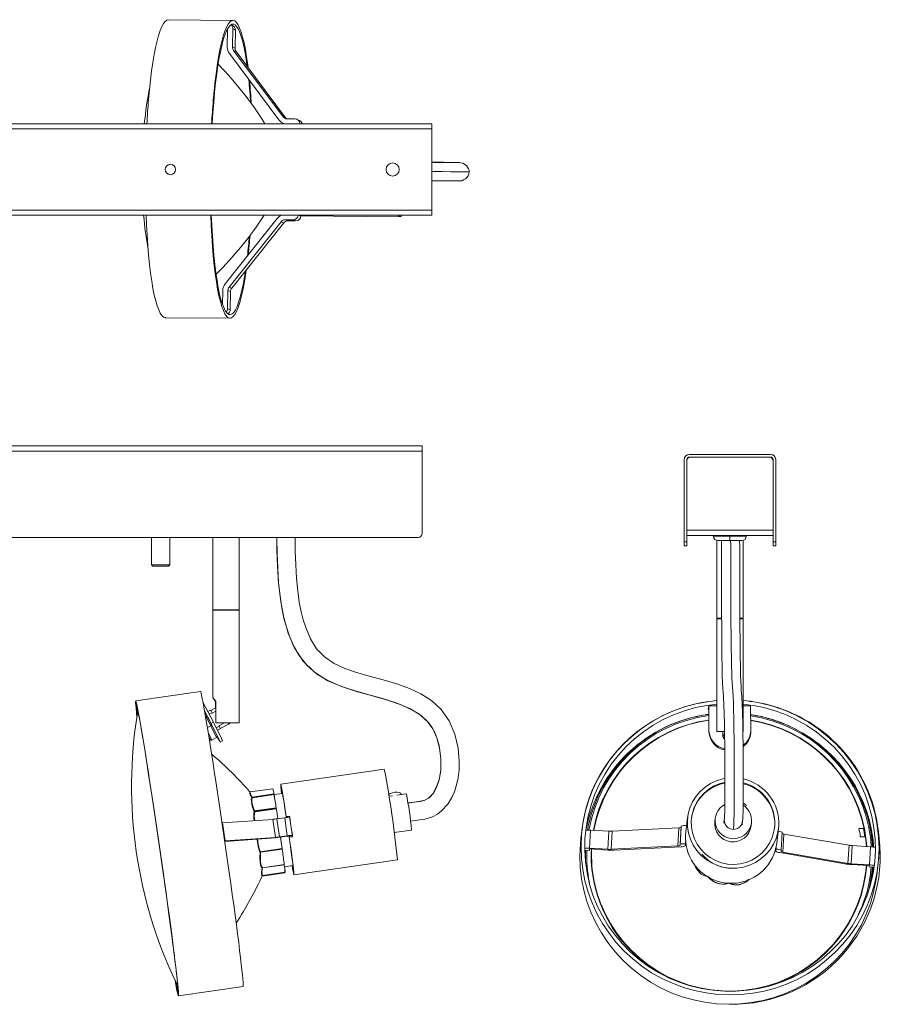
# Model space of a CAD drawing. Header units: millimetres. Extents: x -224 to 465, y -819 to -443.
# Tile 3 of 3: x 136 to 465, y -819 to -443. Entities that reach past the tile are written whole.
import ezdxf

# ---------------------------------------------------------------- set-up
doc = ezdxf.new("R2010")
doc.units = ezdxf.units.MM

msp = doc.modelspace()

# ---------------------------------------------------------------- linework, layer by layer
at = {"color": 7, "linetype": 'Continuous', "lineweight": 15}
for p, q in [((217.57, -442.94), (192.83, -442.69)), ((215.26, -446.62), (215.51, -446.62)), ((215.39, -453.19), (215.52, -446.21)), ((215.51, -446.2), (215.48, -446.2)), ((217.3, -444.8), (216.8, -444.58)), ((217.49, -446.22), (217.37, -453.21)), ((218.49, -446.65), (217.49, -446.22)), ((218.36, -453.64), (218.49, -446.65)), ((235.12, -481.05), (216.17, -455.65)), ((217.37, -453.21), (218.36, -453.64)), ((217.76, -454.44), (236.71, -479.84)), ((218.76, -454.87), (217.76, -454.44)), ((237.71, -480.27), (218.76, -454.87)), ((236.71, -479.84), (237.71, -480.27)), ((238.26, -480.62), (241.25, -480.65)), ((243, -481.24), (242, -480.81)), ((-206.37, -482.5), (293.63, -482.5)), ((293.63, -484.5), (-206.37, -484.5)), ((236.71, -482.3), (237.17, -482.5)), ((293.63, -517.5), (293.63, -482.5)), ((-206.37, -515.5), (293.63, -515.5)), ((293.63, -517.5), (-206.37, -517.5)), ((214.54, -543.77), (234.43, -518.75)), ((240.53, -519.27), (237.54, -519.24)), ((238.54, -519.67), (237.54, -519.24)), ((238.54, -519.67), (241.53, -519.7)), ((241.53, -519.7), (240.53, -519.27)), ((243.2, -517.69), (281.49, -518.07)), ((243.55, -517.72), (243.55, -517.7)), ((235.97, -519.99), (216.08, -545.01)), ((217.08, -545.44), (236.96, -520.42)), ((236.96, -520.42), (235.97, -519.99)), ((216.08, -545.01), (217.08, -545.44)), ((213.56, -551.61), (213.66, -546.21)), ((215.64, -546.23), (215.51, -553.21)), ((216.64, -546.66), (215.64, -546.23)), ((216.51, -553.64), (216.64, -546.66)), ((215.51, -553.21), (216.51, -553.64)), ((191.7, -556.69), (216.44, -556.93)), ((-210.09, -605.74), (289.91, -605.74)), ((289.91, -605.74), (289.91, -639.24)), ((289.91, -607.74), (-210.09, -607.74)), ((392.14, -608.99), (423.14, -608.99)), ((392.14, -609.99), (423.14, -609.99)), ((390.14, -610.99), (390.14, -643.99)), ((391.14, -610.99), (391.14, -643.99)), ((424.14, -643.99), (424.14, -610.99)), ((425.14, -643.99), (425.14, -610.99)), ((391.14, -637.99), (424.14, -637.99)), ((424.14, -639.99), (391.14, -639.99)), ((401.39, -639.99), (401.39, -640.29)), ((407.64, -641.99), (407.64, -640.29)), ((413.89, -640.29), (413.89, -639.99)), ((288.41, -640.74), (-208.59, -640.74)), ((186.41, -640.74), (186.41, -651.24)), ((193.41, -651.24), (193.41, -640.74)), ((209.91, -640.74), (209.91, -668.39)), ((219.91, -668.39), (219.91, -640.74)), ((390.14, -642.49), (391.14, -642.49)), ((390.14, -643.99), (391.14, -643.99)), ((402.64, -641.9), (402.64, -671.64)), ((403.09, -641.99), (412.19, -641.99)), ((412.64, -671.64), (412.64, -641.9)), ((425.14, -642.49), (424.14, -642.49)), ((425.14, -643.99), (424.14, -643.99)), ((186.41, -651.24), (186.91, -651.74)), ((193.41, -651.24), (186.41, -651.24)), ((192.91, -651.74), (193.41, -651.24)), ((192.91, -651.74), (186.91, -651.74)), ((219.91, -668.39), (209.91, -668.39)), ((209.91, -668.62), (209.91, -702.15)), ((209.91, -668.62), (219.91, -668.62)), ((210.03, -668.39), (210.14, -668.48)), ((210.14, -668.48), (210.03, -668.62)), ((219.67, -668.48), (210.14, -668.48)), ((219.67, -668.48), (219.79, -668.39)), ((219.79, -668.62), (219.67, -668.48)), ((219.91, -711.74), (219.91, -668.62)), ((402.64, -671.87), (402.64, -714.99)), ((404.39, -671.64), (402.65, -671.64)), ((402.65, -671.87), (404.42, -671.87)), ((402.76, -671.64), (402.88, -671.73)), ((402.88, -671.73), (402.76, -671.87)), ((404.39, -671.73), (402.88, -671.73)), ((411.46, -671.87), (412.64, -671.87)), ((412.64, -671.64), (411.52, -671.64)), ((412.41, -671.73), (411.52, -671.73)), ((412.41, -671.73), (412.53, -671.64)), ((412.53, -671.87), (412.41, -671.73)), ((412.64, -714.99), (412.64, -671.87)), ((205.11, -699.7), (180.38, -703.29)), ((210.07, -711.48), (206.08, -703.73)), ((210.93, -703.51), (210.93, -706.01)), ((211.04, -703.51), (210.93, -703.51)), ((211.04, -711.74), (211.04, -703.51)), ((209.18, -711.94), (206.69, -707.11)), ((206.94, -707.76), (206.76, -707.5)), ((206.97, -707.81), (209.43, -712.52)), ((209.02, -706.87), (207.97, -707.41)), ((208.48, -708.41), (209.57, -707.84)), ((211.04, -705.96), (209.09, -706.96)), ((209.57, -707.84), (209.65, -707.98)), ((211.04, -707.26), (209.65, -707.98)), ((399.34, -706.44), (399.49, -705.23)), ((399.34, -706.42), (399.34, -706.44)), ((399.51, -706.44), (399.34, -706.44)), ((399.59, -715.19), (399.5, -705.62)), ((399.52, -705.16), (399.52, -704.99)), ((399.61, -714.73), (399.52, -705.16)), ((415.52, -704.99), (415.52, -705.16)), ((415.52, -705.16), (415.6, -714.73)), ((210.07, -711.48), (209.18, -711.94)), ((219.91, -711.74), (211.04, -711.74)), ((214.36, -711.74), (212.16, -712.87)), ((209.03, -712.8), (207.77, -713.45)), ((211.3, -717.35), (209.03, -712.8)), ((209.43, -712.52), (211.5, -716.65)), ((211.14, -713.57), (212.23, -713.01)), ((211.62, -714.53), (212.68, -713.98)), ((212.23, -713.01), (212.16, -712.87)), ((212.65, -713.88), (215.91, -712.19)), ((399.61, -714.73), (399.59, -715.19)), ((405.54, -714.99), (402.64, -714.99)), ((404.93, -714.99), (404.9, -716.12)), ((415.59, -715.47), (415.6, -715.01)), ((208.37, -717.09), (208.83, -718.02)), ((208.43, -717.45), (208.42, -717.42)), ((208.83, -718.02), (208.43, -717.45)), ((208.46, -717.5), (208.87, -718.08)), ((209.52, -718.26), (211.3, -717.35)), ((212.7, -719.05), (213.59, -718.6)), ((404.88, -716.86), (404.87, -716.72)), ((404.88, -716.86), (404.9, -716.26)), ((404.9, -716.26), (404.9, -716.12)), ((405.13, -717.05), (405.13, -717.51)), ((405.13, -717.51), (405.57, -717.78)), ((275.43, -729.44), (235.85, -735.17)), ((232.83, -736.87), (224.14, -738.13)), ((224.15, -738.2), (224.19, -738.17)), ((405.68, -734.75), (405.07, -734.88)), ((224.82, -740.26), (224.77, -740.18)), ((233.21, -738.88), (224.87, -740.08)), ((233.22, -738.94), (224.93, -740.14)), ((224.93, -740.14), (224.98, -740.22)), ((233.23, -739.03), (224.98, -740.22)), ((225, -740.34), (233.25, -739.15)), ((233.22, -738.94), (233.21, -738.88)), ((233.23, -738.94), (233.22, -738.88)), ((233.22, -738.94), (233.23, -739.03)), ((233.24, -739.03), (233.23, -738.94)), ((236.5, -738.68), (233.26, -739.15)), ((278.6, -739.59), (277.22, -739.79)), ((283.86, -738.83), (280.21, -739.35)), ((281.84, -739.12), (281.79, -738.77)), ((225.7, -745.63), (225.65, -745.54)), ((234.09, -744.17), (225.74, -745.37)), ((234.1, -744.24), (225.8, -745.44)), ((225.8, -745.44), (225.86, -745.53)), ((234.11, -744.34), (225.86, -745.53)), ((225.89, -745.71), (234.14, -744.52)), ((234.1, -744.24), (234.09, -744.17)), ((234.11, -744.24), (234.1, -744.17)), ((234.1, -744.24), (234.11, -744.34)), ((234.12, -744.33), (234.11, -744.24)), ((413.62, -743.86), (413.84, -743.25)), ((232.79, -748.6), (213.61, -749.91)), ((233.8, -755.51), (232.79, -748.6)), ((237.34, -747.98), (234.35, -748.42)), ((235.36, -755.33), (234.35, -748.42)), ((238.35, -754.9), (237.34, -747.98)), ((239.21, -747.43), (237.92, -747.62)), ((237.94, -747.53), (237.92, -747.62)), ((237.94, -747.53), (239.22, -747.34)), ((239.22, -747.34), (239.21, -747.43)), ((239.27, -747.8), (239.21, -747.43)), ((240.38, -755.24), (239.22, -747.34)), ((239.3, -747.82), (239.47, -748.97)), ((391.45, -747.87), (390.77, -753.41)), ((401.99, -748.15), (401.83, -749.44)), ((213.61, -749.91), (214.62, -756.83)), ((279.22, -753.64), (285.87, -752.68)), ((351.09, -752.41), (350.65, -755.99)), ((354.36, -752.73), (353.96, -759.65)), ((361.35, -753.15), (354.36, -752.73)), ((360.95, -760.06), (361.35, -753.15)), ((362.58, -753.16), (362.18, -760.07)), ((388.14, -751.85), (362.58, -753.16)), ((387.74, -758.76), (388.14, -751.85)), ((388.54, -758.58), (388.94, -751.67)), ((388.59, -758.15), (388.99, -751.23)), ((388.99, -751.23), (388.94, -751.67)), ((391.05, -751.07), (391.02, -751.06)), ((415.73, -751.15), (415.89, -749.86)), ((425.5, -757.69), (426.19, -752.14)), ((458.69, -752.08), (456.95, -752.11)), ((464.73, -755.83), (464.28, -752.25)), ((232.23, -755.81), (214.43, -757.03)), ((214.62, -756.83), (233.8, -755.51)), ((238.33, -755.02), (235.34, -755.45)), ((235.36, -755.33), (238.35, -754.9)), ((235.9, -756.29), (235.77, -755.39)), ((238.31, -755.14), (238.29, -755.02)), ((240.29, -754.85), (238.31, -755.14)), ((238.31, -755.14), (238.33, -755.02)), ((239.09, -755.43), (239.08, -755.52)), ((240.38, -755.24), (239.09, -755.43)), ((240.14, -753.58), (240.31, -754.73)), ((240.31, -754.73), (240.29, -754.85)), ((240.36, -755.33), (240.29, -754.83)), ((350.71, -755.47), (350.71, -755.54)), ((427.61, -753.53), (427.21, -760.44)), ((428.3, -754.23), (427.9, -761.15)), ((453.16, -758.54), (428.3, -754.23)), ((459.25, -755.32), (457.48, -755.24)), ((236.36, -759.78), (228.02, -760.98)), ((228.07, -761.02), (236.36, -759.82)), ((236.37, -759.86), (228.11, -761.05)), ((228.14, -761.21), (236.39, -760.02)), ((236.36, -759.82), (236.37, -759.86)), ((236.37, -759.81), (236.37, -759.77)), ((236.38, -759.85), (236.37, -759.81)), ((236.48, -760.69), (236.39, -760.02)), ((236.49, -760.68), (236.4, -760.02)), ((353.86, -760.48), (352.09, -760.37)), ((353.93, -759.93), (353.86, -760.48)), ((360.92, -760.35), (353.93, -759.93)), ((353.96, -759.65), (360.95, -760.06)), ((362.18, -760.07), (387.74, -758.76)), ((388.93, -759.06), (363.38, -760.37)), ((388.54, -758.58), (388.59, -758.15)), ((390.58, -758.27), (390.53, -758.7)), ((390.86, -758.28), (390.59, -758.27)), ((390.62, -757.98), (390.82, -757.99)), ((390.9, -758.49), (390.88, -758.68)), ((424.89, -760.7), (424.91, -760.51)), ((425.21, -760.32), (424.97, -760.31)), ((425.05, -760.02), (425.25, -760.04)), ((425.16, -760.76), (425.21, -760.32)), ((425.19, -760.32), (425.16, -760.76)), ((427.21, -760.44), (427.16, -760.87)), ((452.76, -765.45), (453.16, -758.54)), ((454.38, -758.67), (453.98, -765.59)), ((461.37, -759.09), (454.38, -758.67)), ((460.97, -766), (461.37, -759.09)), ((227.97, -761.21), (227.92, -761.18)), ((228.07, -761.02), (228.11, -761.05)), ((228.13, -761.2), (228.14, -761.21)), ((240.87, -769.81), (280.45, -764.08)), ((451.51, -765.61), (426.65, -761.3)), ((427.9, -761.15), (452.76, -765.45)), ((228.74, -767.24), (228.67, -767.27)), ((228.84, -767.13), (228.82, -767.14)), ((237.15, -765.93), (228.84, -767.13)), ((228.9, -767.19), (237.15, -766)), ((237.25, -766.77), (240.5, -766.31)), ((460.93, -766.29), (453.94, -765.87)), ((453.98, -765.59), (460.97, -766)), ((460.87, -766.83), (460.93, -766.29)), ((460.9, -766.29), (460.87, -766.83)), ((462.75, -766.94), (460.87, -766.83)), ((461.89, -769.08), (462.11, -766.9)), ((462.68, -766.92), (462.11, -766.89)), ((462.68, -766.94), (462.6, -767.94)), ((463.8, -769.9), (464.24, -766.32)), ((228.9, -769.91), (228.63, -770.2)), ((228.72, -770.35), (237.41, -769.09)), ((228.73, -770.21), (228.85, -769.99)), ((228.82, -770.05), (228.79, -770.08)), ((228.82, -770.08), (237.46, -768.83)), ((461.82, -769.64), (461.89, -769.08)), ((407.05, -773.02), (406.97, -773.08)), ((196.71, -816.11), (221.45, -812.53)), ((407.72, -819.36), (407.4, -819.36))]:
    msp.add_line(p, q, dxfattribs=at)
at = {"color": 8, "linetype": 'Continuous', "lineweight": 15}
for p, q in [((215.51, -446.2), (215.51, -446.2)), ((243.49, -517.7), (243.55, -517.72)), ((413.89, -640.29), (401.39, -640.29)), ((399.49, -705.23), (399.49, -705.23)), ((399.52, -705.16), (402.64, -705.16)), ((412.64, -705.16), (415.52, -705.16)), ((209.03, -712.8), (207.01, -708.95)), ((209.52, -718.26), (208.09, -715.4)), ((208.29, -717.1), (208.41, -717.29)), ((391.02, -751.06), (391, -751.55)), ((226.93, -757.47), (226.83, -756.18)), ((390.69, -756.83), (390.62, -757.98)), ((425.25, -760.04), (425.31, -758.88)), ((406.78, -773), (406.77, -773.05)), ((406.84, -773.01), (406.84, -773.01)), ((406.85, -773.01), (406.84, -773.01)), ((195.88, -811.34), (196.09, -812.08))]:
    msp.add_line(p, q, dxfattribs=at)
at = {"color": 7, "linetype": 'Continuous', "lineweight": 15, "flags": 128}
for points in [[(192.83, -442.69), (192.24, -442.83), (191.6, -443.32), (190.96, -444.16), (190.33, -445.33), (189.71, -446.85), (189.11, -448.69), (188.53, -450.84), (187.97, -453.3), (187.44, -456.04), (186.93, -459.05), (186.46, -462.31), (186.03, -465.8), (185.63, -469.5), (185.27, -473.38)], [(223.35, -461.02), (223.21, -459.97), (222.78, -456.91), (222.3, -454.11), (221.8, -451.59), (221.26, -449.37), (220.7, -447.46), (220.12, -445.88), (219.51, -444.63), (218.89, -443.72), (218.26, -443.15), (217.63, -442.94), (216.98, -443.08), (216.34, -443.56), (215.7, -444.4), (215.07, -445.58), (214.46, -447.09), (213.85, -448.93), (213.27, -451.09), (212.71, -453.54), (212.18, -456.28), (211.67, -459.29), (211.2, -462.55), (210.77, -466.04), (210.37, -469.74), (210.01, -473.63)], [(223.01, -460.57), (222.76, -458.81), (222.3, -455.97), (221.81, -453.4), (221.29, -451.13), (220.74, -449.17), (220.17, -447.53), (219.58, -446.22), (218.97, -445.25), (218.35, -444.63), (217.72, -444.35), (217.09, -444.43), (216.45, -444.86), (215.82, -445.63), (215.2, -446.75), (214.59, -448.21), (213.99, -449.99), (213.41, -452.09), (212.86, -454.49), (212.33, -457.18), (211.83, -460.13), (211.36, -463.35), (210.93, -466.79), (210.54, -470.44), (210.19, -474.28)], [(210.19, -474.28), (209.88, -478.27), (209.61, -482.41), (209.61, -482.5)], [(303.53, -497.31), (302.65, -497.3), (301.47, -497.28), (299.99, -497.26), (298.19, -497.24), (296.08, -497.22), (293.67, -497.19), (293.63, -497.19)], [(304.32, -497.34), (304.35, -497.34), (304, -497.35), (302.64, -497.35), (300.44, -497.34), (297.57, -497.32), (294.28, -497.29), (293.63, -497.29)], [(307.87, -500.87), (307.86, -500.59), (307.83, -500.3), (307.68, -499.69), (306.92, -498.48), (305.48, -497.62), (303.48, -497.31)], [(293.63, -504.29), (294.24, -504.29), (297.55, -504.32), (300.42, -504.34), (302.64, -504.35), (304.01, -504.35), (304.36, -504.34), (304.33, -504.34)], [(184.33, -517.5), (184.48, -521.05), (184.71, -525.13), (184.98, -529.06), (185.29, -532.8), (185.65, -536.34), (186.05, -539.65), (186.49, -542.71), (186.96, -545.52), (187.47, -548.03), (188, -550.25), (188.56, -552.16), (189.15, -553.75), (189.75, -555), (190.37, -555.91), (191, -556.47), (191.64, -556.68), (191.7, -556.69)], [(209.06, -517.5), (209.23, -521.3), (209.45, -525.38), (209.72, -529.3), (210.04, -533.04), (210.39, -536.58), (210.79, -539.89), (211.23, -542.96), (211.7, -545.76), (212.21, -548.28), (212.74, -550.5), (213.3, -552.41), (213.89, -553.99), (214.49, -555.24), (215.11, -556.15), (215.74, -556.72), (216.38, -556.93), (217.02, -556.79), (217.66, -556.3), (218.3, -555.47), (218.93, -554.29), (219.55, -552.78), (220.15, -550.94), (220.74, -548.78), (221.3, -546.33), (221.83, -543.59), (222.33, -540.58), (222.65, -538.43)], [(209.28, -517.5), (209.44, -521.34), (209.67, -525.35), (209.95, -529.19), (210.27, -532.86), (210.63, -536.31), (211.03, -539.54), (211.47, -542.51), (211.94, -545.22), (212.45, -547.64), (212.98, -549.76), (213.55, -551.56), (214.13, -553.04), (214.73, -554.18), (215.34, -554.97), (215.97, -555.42), (216.6, -555.52), (217.24, -555.27), (217.87, -554.67), (218.5, -553.72), (219.12, -552.43), (219.72, -550.81), (220.31, -548.87), (220.88, -546.62), (221.42, -544.07), (221.93, -541.24), (222.31, -538.85)], [(280.87, -517.5), (280.99, -517.71), (281.34, -518.04), (281.7, -518.02), (282.06, -517.64), (282.14, -517.5)], [(234.36, -640.74), (234.35, -641.16), (234.44, -646.77), (234.66, -652.38), (235.02, -657.95), (235.56, -663.14), (236.27, -667.72), (237.07, -671.58), (238, -675.06), (239.17, -678.52), (240.62, -681.91), (242.93, -685.98), (245.88, -689.72), (249.55, -692.93), (253.61, -695.42), (259.05, -697.78), (264.23, -699.48), (269.08, -700.84), (274.33, -702.27), (279.94, -704.02), (285.49, -706.35), (289.2, -708.64), (292.32, -711.55), (293.63, -713.33), (294.76, -715.39), (295.71, -717.78), (296.43, -720.37), (297.12, -725.41), (297.03, -729.8), (296.67, -732.23), (296.17, -734.27), (295.29, -736.62), (294.2, -738.53), (292.68, -740.23), (290.63, -741.41), (289.16, -741.76), (287.03, -742.05), (284.48, -742.38)], [(285.43, -749.25), (285.44, -749.24), (288.11, -748.9), (290.9, -748.5), (293.85, -747.6), (295.74, -746.59), (297.32, -745.4), (299.68, -742.81), (301.24, -740.27), (302.24, -738.02), (303.08, -735.36), (303.65, -732.71), (304.01, -729.69), (304.11, -726.33), (303.69, -721.39), (302.47, -716.08), (300.29, -710.95), (297.23, -706.62), (293.52, -703.2), (289.41, -700.57), (285.07, -698.54), (280.65, -696.93), (274.94, -695.24), (269.59, -693.79), (264.45, -692.29), (260.34, -690.85), (256.27, -688.96), (252.52, -686.45), (249.54, -683.31), (247.19, -679.52), (245.37, -675.27), (244.42, -672.28), (243.65, -669.17), (242.94, -665.52), (242.33, -661.23), (241.87, -656.4), (241.56, -651.22), (241.37, -646.02), (241.3, -640.89), (241.3, -640.74)], [(404.34, -641.99), (404.35, -644.44), (404.36, -650.26), (404.38, -656.55), (404.41, -663.21), (404.44, -669.81), (404.47, -675.03), (404.51, -679.84), (404.55, -684.14), (404.58, -686.98), (404.62, -689.48), (404.66, -691.62), (404.71, -693.41), (404.81, -696.46), (404.91, -698.55), (405.01, -700.09), (405.1, -701.39), (405.18, -702.68), (405.27, -704.06), (405.34, -705.63), (405.41, -707.22), (405.46, -709.06), (405.51, -711.16), (405.56, -713.6), (405.6, -716.47), (405.63, -719.77), (405.65, -723.38), (405.67, -727.19), (405.68, -731.09), (405.69, -735.68), (405.68, -738.22), (405.67, -740.81), (405.65, -743.31), (405.63, -745.54), (405.59, -747.27), (405.55, -748.07), (405.5, -748.46), (405.46, -748.79), (405.41, -749.13), (405.34, -749.62), (405.29, -750.03)], [(412.43, -749.31), (412.46, -749.12), (412.52, -748.61), (412.58, -747.56), (412.62, -745.74), (412.65, -743.43), (412.67, -740.88), (412.68, -738.25), (412.69, -735.69), (412.68, -731.08), (412.67, -727.16), (412.65, -723.34), (412.63, -719.7), (412.59, -716.38), (412.56, -713.47), (412.51, -711), (412.46, -708.86), (412.4, -707), (412.34, -705.39), (412.27, -703.99), (412.2, -702.75), (412.13, -701.61), (412.05, -700.5), (411.97, -699.32), (411.88, -697.88), (411.8, -695.95), (411.71, -693.24), (411.66, -691.47), (411.62, -689.35), (411.58, -686.87), (411.55, -684.05), (411.51, -679.77), (411.47, -674.97), (411.44, -669.77), (411.41, -663.18), (411.38, -656.53), (411.36, -650.24), (411.35, -644.43), (411.34, -641.99)], [(205.11, -699.7), (205.21, -699.85), (205.36, -700.34), (205.56, -701.17), (205.81, -702.34), (206.1, -703.85), (206.44, -705.67), (206.81, -707.81), (207.23, -710.25), (207.69, -712.96), (208.18, -715.95), (208.7, -719.18), (209.25, -722.64), (209.83, -726.3), (210.42, -730.15), (211.04, -734.16), (211.67, -738.31), (212.3, -742.56), (212.95, -746.9), (213.59, -751.3), (214.24, -755.72), (214.88, -760.15), (215.5, -764.55), (216.12, -768.9), (216.72, -773.17), (217.29, -777.34), (217.84, -781.37), (218.37, -785.25), (218.86, -788.95), (219.32, -792.45), (219.74, -795.72), (220.12, -798.75), (220.45, -801.52), (220.75, -804.01), (221, -806.2), (221.2, -808.08), (221.35, -809.64), (221.45, -810.88), (221.5, -811.77), (221.5, -812.32), (221.45, -812.53), (221.45, -812.53)], [(180.83, -709.62), (180.63, -707.73), (180.48, -706.17), (180.37, -704.94), (180.32, -704.04), (180.32, -703.49), (180.37, -703.29), (180.47, -703.43), (180.62, -703.92), (180.82, -704.75), (181.07, -705.93), (181.36, -707.43), (181.7, -709.26), (182.08, -711.39), (182.5, -713.83), (182.95, -716.55), (183.44, -719.53), (183.96, -722.76), (184.51, -726.22), (185.09, -729.88), (185.69, -733.73), (186.3, -737.74), (186.93, -741.89), (187.57, -746.14), (188.21, -750.48), (188.86, -754.88), (189.5, -759.3), (190.14, -763.73), (190.77, -768.13), (191.38, -772.48), (191.98, -776.75), (192.55, -780.92), (193.1, -784.95), (193.63, -788.83), (194.12, -792.53), (194.58, -796.03), (195, -799.31), (195.38, -802.34), (195.72, -805.1), (196.01, -807.59), (196.26, -809.78), (196.46, -811.66), (196.61, -813.23), (196.71, -814.46), (196.76, -815.35), (196.76, -815.9), (196.71, -816.11), (196.61, -815.97), (196.46, -815.48), (196.26, -814.64), (196.02, -813.47), (195.73, -811.97), (195.39, -810.14), (195.38, -810.12)], [(211.04, -703.51), (210.38, -702.67), (210.01, -702.24), (209.91, -702.14), (210.03, -702.3), (210.38, -702.76), (210.93, -703.51)], [(402.64, -703.16), (399, -703.59), (394.61, -704.42), (390.3, -705.59), (386.09, -707.1), (382.02, -708.92), (378.11, -711.06), (374.37, -713.5), (370.85, -716.21), (367.55, -719.2), (364.5, -722.43), (361.71, -725.89), (359.21, -729.55), (357, -733.4), (355.11, -737.41), (353.54, -741.56), (352.31, -745.81), (351.42, -750.15), (350.87, -754.54), (350.68, -758.97), (350.83, -763.4), (351.34, -767.8), (352.19, -772.15), (353.39, -776.42), (354.92, -780.59), (356.77, -784.62), (358.94, -788.5), (361.41, -792.2), (364.16, -795.7), (367.19, -798.97), (370.46, -802), (373.96, -804.77), (377.67, -807.26), (381.56, -809.45), (385.62, -811.33), (389.81, -812.89), (394.11, -814.13), (398.5, -815.02), (402.94, -815.57), (407.41, -815.78), (411.88, -815.63), (416.33, -815.14), (420.72, -814.31), (425.03, -813.14), (429.24, -811.64), (433.31, -809.81), (437.23, -807.67), (440.96, -805.24), (444.48, -802.52), (447.78, -799.54), (450.84, -796.3), (453.62, -792.85), (456.12, -789.18), (458.33, -785.33), (460.22, -781.32), (461.79, -777.18), (463.02, -772.92), (463.91, -768.58), (464.46, -764.19), (464.66, -759.76), (464.5, -755.34), (463.99, -750.93), (463.14, -746.58), (461.95, -742.31), (460.42, -738.15), (458.56, -734.11), (456.39, -730.23), (453.92, -726.53), (451.17, -723.03), (448.14, -719.76), (444.87, -716.73), (441.37, -713.96), (437.66, -711.48), (433.77, -709.28), (433.77, -709.28)], [(195.86, -812.27), (195.93, -812.62), (196.16, -813.65), (196.33, -814.34), (196.46, -814.68), (196.54, -814.68), (196.57, -814.33), (196.54, -813.63), (196.47, -812.59), (196.35, -811.22), (196.17, -809.52), (195.95, -807.5), (195.68, -805.19), (195.37, -802.58), (195.01, -799.71), (194.61, -796.58), (194.18, -793.22), (193.71, -789.65), (193.2, -785.89), (192.67, -781.96), (192.11, -777.89), (191.53, -773.71), (190.93, -769.43), (190.31, -765.1), (189.68, -760.73), (189.05, -756.36), (188.41, -752.01), (187.77, -747.7), (187.14, -743.47), (186.52, -739.35), (185.91, -735.35), (185.31, -731.5), (184.74, -727.84), (184.19, -724.38), (183.67, -721.13), (183.18, -718.14), (182.72, -715.4), (182.3, -712.95), (181.92, -710.79), (181.58, -708.94), (181.29, -707.41), (181.04, -706.22), (180.83, -705.36), (180.68, -704.84), (180.58, -704.67), (180.53, -704.85), (180.52, -705.38), (180.57, -706.24), (180.67, -707.45), (180.82, -708.99), (180.84, -709.17)], [(180.94, -708.58), (180.89, -708.06), (180.79, -706.57), (180.8, -705.82), (180.9, -705.87)], [(402.64, -704.55), (398.78, -705.03), (394.45, -705.88), (390.2, -707.08), (386.06, -708.61), (382.06, -710.46), (378.22, -712.62), (374.57, -715.07), (371.12, -717.81), (367.91, -720.8), (364.95, -724.04), (362.26, -727.51), (359.85, -731.17), (357.75, -735.02), (355.96, -739.01), (354.5, -743.14), (353.38, -747.37), (352.6, -751.67), (352.17, -756.03), (352.09, -760.4), (352.36, -764.77), (352.98, -769.1), (353.94, -773.38), (355.25, -777.56), (356.88, -781.63), (358.84, -785.55), (361.11, -789.32), (363.67, -792.89), (366.51, -796.25), (369.61, -799.38), (372.95, -802.25), (376.51, -804.86), (380.26, -807.17), (384.19, -809.19), (388.27, -810.89), (392.47, -812.26), (396.77, -813.3), (401.13, -813.99), (405.54, -814.35), (409.96, -814.35), (414.36, -814.01), (418.73, -813.32), (423.02, -812.29), (427.22, -810.93), (431.29, -809.24), (435.21, -807.23), (438.96, -804.92), (442.51, -802.33), (445.84, -799.46), (448.93, -796.34), (451.76, -792.98), (454.31, -789.42), (456.57, -785.66), (458.51, -781.74), (460.14, -777.67), (461.43, -773.49), (462.38, -769.22), (462.99, -764.89), (463.25, -760.52), (463.15, -756.14), (462.71, -751.79), (461.91, -747.48), (460.78, -743.25), (459.31, -739.12), (457.51, -735.12), (455.39, -731.27), (452.98, -727.6), (450.28, -724.13), (447.31, -720.89), (444.08, -717.88), (440.63, -715.14), (436.97, -712.68), (433.13, -710.51), (433.13, -710.51)], [(399.5, -705.62), (399.5, -705.53), (399.5, -705.44), (399.5, -705.36), (399.5, -705.3), (399.5, -705.26), (399.49, -705.23), (399.49, -705.22), (399.49, -705.23)], [(211.55, -717.02), (211.81, -717.5), (212.27, -718.35), (212.57, -718.88), (212.7, -719.05), (212.64, -718.88), (212.4, -718.35), (211.99, -717.5), (211.43, -716.38), (210.75, -715.03), (209.99, -713.52), (209.18, -711.94)], [(405.58, -717.33), (405.48, -717.27), (404.88, -716.86)], [(405.56, -716.59), (405.49, -716.55), (404.9, -716.12)], [(405.57, -716.72), (405.5, -716.67), (404.9, -716.26)], [(405.65, -732.96), (404.86, -733.13), (402.47, -733.85), (400.22, -734.9), (398.14, -736.26), (396.27, -737.9), (394.66, -739.79), (393.34, -741.88), (392.34, -744.14), (391.67, -746.52), (391.35, -748.97), (391.38, -751.44), (391.77, -753.88), (392.51, -756.25), (393.58, -758.48), (394.96, -760.54), (396.62, -762.39), (398.53, -763.99), (400.65, -765.3), (402.93, -766.3), (405.34, -766.97), (407.81, -767.3), (410.31, -767.27), (412.78, -766.89), (415.16, -766.16), (417.42, -765.11), (419.5, -763.75), (421.36, -762.11), (422.97, -760.23), (424.29, -758.13), (425.3, -755.87), (425.96, -753.49), (426.29, -751.04), (426.29, -751.04)], [(405.66, -734.47), (403.84, -734.95), (401.63, -735.84), (399.58, -737.06), (397.73, -738.56), (396.14, -740.32), (394.83, -742.29), (393.83, -744.44), (393.16, -746.71), (392.85, -749.06), (392.89, -751.42), (393.28, -753.76), (394.03, -756.01), (395.1, -758.13), (396.49, -760.06), (398.14, -761.77), (400.04, -763.22), (402.13, -764.37), (404.37, -765.21), (406.71, -765.7), (409.1, -765.84), (411.48, -765.63), (413.8, -765.07), (416.01, -764.17), (418.06, -762.96), (419.9, -761.45), (421.5, -759.69), (422.81, -757.72), (423.81, -755.57), (424.47, -753.3), (424.79, -750.95), (424.79, -750.95)], [(223.97, -738.14), (224.01, -738.1), (224.17, -738.29)], [(236.18, -738.73), (236.02, -737.34), (235.9, -736.26), (235.84, -735.54), (235.84, -735.2), (235.89, -735.24), (236, -735.66), (236.15, -736.45), (236.36, -737.59), (236.61, -739.07), (236.9, -740.84), (237.23, -742.87), (237.57, -745.12), (237.94, -747.53)], [(237.92, -747.62), (237.58, -745.35), (237.25, -743.25), (236.95, -741.38), (236.69, -739.77), (236.46, -738.46), (236.28, -737.49), (236.15, -736.89), (236.07, -736.65), (236.05, -736.8), (236.08, -737.32), (236.17, -738.21), (236.23, -738.72)], [(277.1, -739.06), (277.69, -738.72), (278.53, -738.44), (279.49, -738.27), (280.42, -738.24), (281.18, -738.34), (281.66, -738.57), (281.79, -738.77)], [(225.58, -745.4), (224.95, -743.52), (224.6, -741.95), (224.55, -740.83), (224.82, -740.26)], [(224.77, -740.18), (224.73, -740.12), (224.7, -740.06)], [(225.74, -745.37), (225.12, -743.54), (224.77, -741.99), (224.73, -740.89), (225, -740.34)], [(224.93, -740.14), (224.89, -740.11), (224.87, -740.08)], [(233.21, -738.88), (233.22, -738.88), (233.22, -738.88), (233.22, -738.88), (233.22, -738.88)], [(233.22, -738.94), (233.22, -738.94), (233.22, -738.94), (233.23, -738.94), (233.23, -738.94), (233.23, -738.94), (233.23, -738.94), (233.23, -738.94), (233.23, -738.94)], [(233.24, -739.03), (233.24, -739.03), (233.24, -739.03), (233.24, -739.03), (233.24, -739.03), (233.24, -739.03), (233.24, -739.03), (233.24, -739.03), (233.23, -739.03)], [(225.65, -745.54), (225.61, -745.47), (225.58, -745.4)], [(225.8, -745.44), (225.77, -745.4), (225.74, -745.37)], [(234.09, -744.17), (234.09, -744.17), (234.09, -744.17), (234.09, -744.17), (234.1, -744.17)], [(456.95, -752.11), (457.75, -752.12), (458.69, -752.08)], [(462.2, -759.16), (461.91, -756.03), (461.21, -751.7)], [(235.76, -755.39), (235.81, -755.77), (235.89, -756.29)], [(236.37, -759.77), (236.16, -758.17), (235.9, -756.29)], [(240.23, -766.34), (240.26, -766.51), (240.44, -767.48), (240.57, -768.09), (240.64, -768.32), (240.67, -768.17), (240.63, -767.65), (240.55, -766.76), (240.41, -765.53), (240.22, -763.99), (239.98, -762.17), (239.71, -760.12), (239.41, -757.88), (239.08, -755.52)], [(239.09, -755.43), (239.44, -757.93), (239.77, -760.31), (240.06, -762.51), (240.32, -764.5), (240.53, -766.22), (240.7, -767.63), (240.81, -768.71), (240.87, -769.43), (240.88, -769.78), (240.83, -769.74), (240.72, -769.32), (240.56, -768.53), (240.35, -767.38), (240.18, -766.35)], [(350.65, -755.99), (350.43, -758.13), (350.23, -762.55), (350.39, -766.98), (350.9, -771.38), (351.75, -775.73), (352.95, -780), (354.48, -784.17), (356.33, -788.2), (358.5, -792.08), (360.97, -795.78), (363.72, -799.28), (366.75, -802.56), (370.02, -805.58), (373.52, -808.35), (377.23, -810.84), (381.12, -813.03), (385.18, -814.91), (389.37, -816.47), (393.67, -817.71), (398.06, -818.6), (402.5, -819.15), (406.97, -819.36), (411.44, -819.22), (415.89, -818.73), (420.28, -817.89), (424.59, -816.72), (428.8, -815.22), (432.87, -813.39), (436.78, -811.25), (440.52, -808.82), (444.04, -806.1), (447.34, -803.12), (450.4, -799.89), (453.18, -796.43), (455.68, -792.76), (457.89, -788.91), (459.78, -784.9), (461.35, -780.76), (462.58, -776.5), (463.47, -772.16), (463.8, -769.9)], [(227.87, -761.1), (227.3, -759.45), (226.93, -757.47)], [(236.36, -759.78), (236.36, -759.78), (236.37, -759.78), (236.37, -759.78), (236.37, -759.77)], [(352.25, -763.63), (352.3, -760.39), (352.3, -760.38)], [(462.68, -759.22), (462.54, -759.2), (462.2, -759.15)], [(227.92, -761.18), (227.89, -761.15), (227.87, -761.1)], [(228.67, -767.27), (228.24, -766.49), (227.96, -765.13), (227.87, -763.32), (227.97, -761.21)], [(228.02, -760.98), (228.04, -761.01), (228.07, -761.02)], [(228.82, -767.14), (228.39, -766.38), (228.12, -765.04), (228.03, -763.25), (228.14, -761.21)], [(237.15, -766), (237.16, -766), (237.16, -765.99), (237.16, -765.99), (237.16, -765.99)], [(237.47, -768.8), (237.47, -768.82), (237.46, -768.43), (237.34, -767.43), (237.16, -765.99)], [(237.41, -769), (237.43, -769.02), (237.38, -768.47)], [(237.41, -768.84), (237.42, -769.04), (237.41, -769.09)], [(460.53, -776.44), (461.42, -773.49), (462.13, -770.53)], [(406.77, -773.05), (406.81, -773.03), (406.84, -773.01)], [(406.97, -773.08), (406.9, -773.13), (406.83, -773.16)], [(196.45, -813.05), (196.44, -813.56), (196.31, -813.5), (196.06, -812.6), (195.7, -810.88), (195.66, -810.68)]]:
    msp.add_lwpolyline(points, dxfattribs=at)
at = {"color": 8, "linetype": 'Continuous', "lineweight": 15, "flags": 128}
for points in [[(307.79, -500.87), (307.82, -500.88), (307.21, -500.88), (305.87, -500.88), (303.77, -500.87), (300.92, -500.85), (297.5, -500.83), (293.66, -500.8), (293.63, -500.8)], [(234.33, -640.74), (234.39, -645.78), (234.6, -651.65), (235.02, -658.29), (235.86, -665.41), (237.01, -671.44), (238.72, -677.36), (241.13, -682.98), (244.42, -688.08), (248.74, -692.36), (253.84, -695.57), (259.4, -697.94), (265.17, -699.79), (270.98, -701.38), (276.61, -702.97), (281.85, -704.76), (286.5, -706.93), (289.48, -708.89), (291.98, -711.2), (293.99, -713.97), (295.54, -717.38), (296.6, -721.3), (297.1, -725.47), (297.02, -729.63), (296.36, -733.5), (295.33, -736.48), (293.95, -738.83), (292.33, -740.47), (290.97, -741.25), (289.3, -741.7), (286.92, -742.03), (284.48, -742.34)], [(408.96, -752.53), (409, -752.22), (409.05, -751.85), (409.1, -750.96), (409.15, -749.34), (409.2, -746.31), (409.23, -742.62), (409.25, -738.5), (409.25, -733.52), (409.24, -728.37), (409.22, -723.23), (409.18, -718.27), (409.13, -713.71), (409.07, -709.79), (409, -706.61), (408.93, -704.08), (408.82, -701.49), (408.71, -699.52), (408.6, -697.87), (408.5, -696.31), (408.4, -694.61), (408.31, -692.58), (408.23, -690.09), (408.16, -686.96), (408.11, -682.98), (408.06, -678.3), (408.02, -673.09), (407.99, -667.6), (407.96, -660.95), (407.94, -654.58), (407.92, -648.86), (407.91, -643.73), (407.9, -641.86)], [(181.08, -707.15), (180.99, -707.11), (180.98, -707.84), (180.99, -708.09)], [(181, -707.98), (181, -707.96), (181.07, -707.92), (181.19, -708.23), (181.37, -708.89)], [(181.37, -708.89), (181.42, -708.73), (181.49, -708.65)], [(459.84, -758.99), (459.59, -756.33), (458.91, -752.08)], [(459.06, -752.06), (459.78, -756.64), (459.94, -759)], [(460.73, -751.73), (461.48, -756.46), (461.65, -759.11)], [(461.7, -752.84), (462.04, -754.59), (462.49, -759.21)], [(352.34, -760.39), (352.35, -764.22), (352.4, -765.13)], [(355.72, -772.38), (356.75, -776.57), (358.13, -780.66), (359.85, -784.62), (361.89, -788.43), (364.24, -792.06), (366.88, -795.48), (369.8, -798.68), (372.98, -801.63), (376.39, -804.31), (380.01, -806.7), (383.82, -808.79), (387.79, -810.56), (391.89, -812), (396.1, -813.11), (400.39, -813.86), (404.72, -814.26), (409.07, -814.31), (413.41, -814), (417.7, -813.33), (421.93, -812.32), (426.05, -810.96), (430.05, -809.28), (433.89, -807.27), (437.56, -804.95), (441.01, -802.34), (444.23, -799.46), (447.2, -796.32), (449.9, -792.95), (452.31, -789.37), (454.41, -785.6), (456.19, -781.68), (457.64, -777.62), (458.74, -773.46), (459.49, -769.22), (459.8, -766.22)]]:
    msp.add_lwpolyline(points, dxfattribs=at)
at = {"color": 7, "linetype": 'Continuous', "lineweight": 15}
for centre, radius in [((193.63, -500), 2), ((193.63, -500), 2), ((278.63, -500), 2.5)]:
    msp.add_circle(centre, radius, dxfattribs=at)
for centre, radius, start, end in [((215.51, -446.21), 0.00197, 358.6065, 89.2679), ((215.51, -446.18), 1.99, 358.8008, 51.8791), ((216.52, -446.61), 1.97, 358.6588, 66.5881), ((219.37, -453.27), 3.98, 178.8686, 216.6548), ((219.36, -453.25), 1.99, 178.8686, 216.6548), ((220.35, -453.68), 1.99, 178.8686, 216.6548), ((115.42, -553.94), 134.85, 31.9893, 44.303), ((-10.51, -489.32), 235.31, 3.6156, 5.7848), ((-25.25, -489.75), 250.27, 3.4071, 5.4478), ((326.19, -496.63), 143.23, 168.6552, 174.3372), ((503.17, -499.93), 319, 175.2262, 176.8676), ((527.38, -500.14), 318.47, 175.2253, 176.8252), ((238.26, -478.71), 3.91, 216.6924, 255.7786), ((238.28, -478.67), 1.95, 216.6854, 269.4409), ((239.28, -479.09), 1.96, 216.7183, 230.5638), ((241.22, -482.62), 1.97, 3.5264, 89.2882), ((242.22, -483.05), 1.97, 16.1664, 66.628), ((304.19, -500.7), 3.68, 258.8276, 357.3361), ((319.29, -506.22), 136.36, 184.7434, 190.2799), ((115.34, -442.97), 136.36, 314.6174, 326.8662), ((237.56, -521.25), 4.01, 110.7951, 141.5631), ((237.53, -521.23), 1.99, 89.569, 141.6464), ((238.52, -521.66), 1.99, 89.569, 141.6464), ((240.54, -517.26), 2.01, 269.7509, 353.148), ((241.54, -517.69), 2.01, 269.7609, 359.0995), ((243.23, -517.18), 0.516, 218.3557, 265.8445), ((-15.03, -505.64), 239.68, 353.4389, 355.2381), ((-33.5, -504.57), 258.41, 353.759, 355.4228), ((217.71, -546.28), 4.04, 141.5179, 178.9208), ((217.66, -546.27), 2.02, 141.5179, 178.9208), ((218.66, -546.69), 2.02, 141.5179, 178.9208), ((213.49, -553.18), 2.02, 317.3888, 358.9217), ((214.49, -553.61), 2.02, 305.5986, 358.9367), ((392.14, -610.99), 2, 90, 180), ((392.14, -610.99), 1, 90, 180), ((392.64, -611.49), 1.5, 90, 180), ((422.64, -611.49), 1.5, 0, 90), ((423.14, -610.99), 2, 0, 90), ((423.14, -610.99), 1, 0, 90), ((288.41, -639.24), 1.5, 270, 360), ((403.09, -640.29), 1.7, 180, 270), ((412.19, -640.29), 1.7, 270, 360), ((407.46, -760.32), 57.36, 98.2859, 117.165), ((407.9, -760.28), 57.33, 62.8241, 85.2566), ((407.53, -760.5), 57.55, 62.8748, 84.9001), ((351.73, -735.89), 172.96, 170.7656, 188.2962), ((206.58, -708.01), 0.434, 26.7411, 62.8931), ((201.51, -711.76), 8.97, 25.9119, 33.0642), ((407.53, -760.47), 56.13, 62.8748, 84.7748), ((83.65, -778.46), 143.07, 24.7359, 27.9144), ((212.52, -713.42), 3.61, 19.8114, 27.7455), ((214.64, -709.68), 2.82, 296.9593, 313.1909), ((406.85, -759.41), 56.28, 117.033, 175.9812), ((406.76, -763.13), 55.17, 97.5586, 169.1913), ((406.83, -762.47), 54.56, 97.6916, 169.7021), ((407.41, -762.85), 54.94, 11.7049, 81.4859), ((407.1, -764.04), 56.12, 62.8731, 81.3387), ((408.59, -759.27), 56.11, 351.4522, 62.978), ((208.71, -711.92), 0.939, 289.9574, 320.578), ((203.84, -717.5), 9.52, 21.7031, 28.17), ((407, -714.78), 7.42, 183.1507, 259.2129), ((407.01, -714.33), 7.41, 183.1458, 259.074), ((408.82, -714.69), 6.78, 304.8094, 359.6349), ((408.79, -715.14), 6.8, 305.0194, 357.1997), ((407.65, -763.27), 55.18, 4.1886, 63.0187), ((209.3, -717.79), 0.52, 205.9543, 295.4804), ((211.05, -716.9), 0.513, 299.0387, 29.3041), ((119.96, -828.67), 137.94, 40.9336, 49.5699), ((-99.05, -801.33), 381.32, 5.6064, 10.8672), ((408.91, -750.11), 17.4, 356.9333, 77.4365), ((218.21, -740.66), 15.11, 6.7654, 14.5058), ((223.3, -739.77), 9.96, 5.0977, 16.3739), ((408.61, -750.31), 15.83, 102.9274, 172.8469), ((408.9, -750.11), 15.91, 356.9411, 76.0712), ((408.88, -750.38), 15.89, 353.2453, 75.9754), ((224.8, -739.9), 0.189, 236.8848, 290.8164), ((224.79, -739.95), 0.234, 264.0265, 305.7389), ((224.85, -740.03), 0.234, 263.9858, 305.5674), ((224.98, -740.14), 0.2, 217.5785, 276.4911), ((226.87, -739.96), 1.91, 187.7753, 191.4011), ((235.13, -738.77), 1.91, 187.7753, 191.4011), ((235.22, -738.76), 2, 187.7671, 191.4093), ((150.45, -755.43), 84.39, 7.668, 11.1228), ((233.26, -739.16), 0.00995, 8.217, 98.3761), ((150.55, -755.42), 84.3, 7.6686, 11.1222), ((138.43, -766.95), 148.13, 5.5282, 10.9455), ((225.57, -744.95), 0.451, 271.1691, 292.4009), ((226.27, -746.26), 0.95, 119.5752, 130.8048), ((226.33, -746.37), 0.966, 119.5352, 130.5688), ((225.88, -745.47), 0.238, 222.2662, 270.9889), ((233.65, -744.44), 7.87, 187.9744, 189.3328), ((234.1, -744.22), 0.0203, 271.1716, 299.3326), ((234.11, -744.32), 0.0203, 271.1716, 299.3326), ((241.91, -743.24), 7.87, 187.9744, 189.3328), ((242.27, -743.19), 8.23, 187.9715, 189.3356), ((24.3, -779.35), 212.71, 8.3764, 9.4227), ((234.14, -744.53), 0.00899, 13.4453, 104.2304), ((42.32, -776.46), 194.46, 8.3095, 9.4516), ((408.93, -749.04), 6.97, 118.2116, 57.5131), ((412.21, -744.49), 2.05, 37.1872, 76.9452), ((230.93, -725.77), 22.9, 274.6575, 278.573), ((239.02, -756.08), 8.27, 88.0575, 101.7346), ((408.79, -750.24), 7, 173.4296, 352.5488), ((408.94, -748.98), 3.5, 173.3517, 359.2321), ((540.38, -766.16), 129.05, 172.5447, 173.1142), ((213.28, -745.38), 4.54, 271.4225, 274.163), ((353.65, -758.52), 5.83, 82.967, 101.8632), ((362.08, -741.67), 11.5, 266.3522, 272.4885), ((388.29, -750.68), 1.17, 262.3236, 303.1137), ((390.31, -754.84), 3.84, 79.3171, 110.1346), ((426.14, -756.24), 3.09, 61.4566, 91.3607), ((408.27, -762.01), 49.68, 7.8364, 11.4915), ((408.27, -762.33), 51.46, 7.8364, 11.4915), ((458.87, -751.18), 0.902, 272.4027, 282.1484), ((461.02, -752.58), 0.902, 77.4862, 108.4756), ((214.29, -752.31), 4.53, 271.3992, 274.1656), ((228.51, -710.14), 45.82, 274.6575, 278.573), ((231.94, -732.69), 22.9, 274.6575, 278.573), ((-16.97, -792.08), 255.38, 7.2655, 8.056), ((235.89, -756.28), 0.0126, 266.0779, 313.0592), ((238.33, -755.03), 0.00829, 88.0575, 101.7346), ((240.03, -763), 8.27, 88.0575, 101.7346), ((407.79, -755.51), 17.15, 172.9918, 190.0265), ((408.34, -762.58), 56.79, 269.3707, 6.82), ((428.39, -752.67), 1.56, 239.1076, 266.9023), ((351.87, -736.23), 173.05, 188.1807, 205.7029), ((234.48, -760.02), 1.9, 6.065, 7.325), ((236.36, -759.81), 0.00954, 275.8445, 6.2265), ((236.37, -759.85), 0.00954, 275.8445, 6.2265), ((241.57, -759.26), 5.24, 186.5642, 188.3605), ((241.81, -759.23), 5.47, 186.5597, 188.365), ((236.39, -760), 0.0265, 273.2608, 294.7311), ((236.48, -760.67), 0.0146, 269.4438, 309.6933), ((112.1, -779.16), 125.75, 6.0401, 8.4494), ((112.2, -779.15), 125.65, 6.0413, 8.4487), ((353.29, -766.65), 7.03, 84.4962, 99.9247), ((353.93, -759.94), 0.00385, 79.3168, 110.1351), ((362.38, -737.38), 23.01, 266.3522, 272.4885), ((361.68, -748.59), 11.5, 266.3522, 272.4885), ((387.89, -757.6), 1.17, 262.3236, 303.1137), ((389.91, -761.75), 3.84, 79.3171, 110.1346), ((389.25, -756.73), 2.35, 262.3236, 303.1137), ((390.59, -758.27), 0.00385, 79.317, 110.1347), ((408.13, -755.54), 17.53, 190.2945, 342.9099), ((408.49, -755.59), 17.14, 343.3272, 352.9887), ((426.57, -759.19), 2.11, 227.8409, 271.9766), ((425.21, -760.33), 0.00362, 62.2058, 94.457), ((425.53, -763.63), 3.61, 62.2058, 94.457), ((427.86, -760.09), 1.05, 227.8409, 271.9766), ((455, -747.4), 11.28, 260.6589, 266.8739), ((461.26, -765.55), 6.47, 72.1962, 89.0669), ((228.08, -761.23), 0.254, 105.538, 149.8235), ((228.14, -761.23), 0.226, 108.6218, 165.481), ((228.19, -761.27), 0.227, 108.569, 165.3434), ((228.01, -762.43), 1.22, 84.2071, 92.1405), ((232.82, -760.51), 4.74, 186.5079, 188.256), ((408.57, -752.01), 15.36, 220.1552, 274.1359), ((228.87, -767.33), 0.202, 103.9406, 161.8048), ((228.91, -767.28), 0.175, 95.7402, 165.429), ((228.87, -767.39), 0.207, 83.0025, 130.8694), ((237.62, -765.9), 0.471, 180.6613, 191.126), ((237.15, -765.92), 0.0101, 278.7283, 8.6414), ((217.62, -769.57), 19.85, 2.1086, 10.3517), ((455.18, -743.33), 22.58, 260.6589, 266.8739), ((454.59, -754.32), 11.28, 260.6589, 266.8739), ((460.93, -766.29), 0.00362, 62.2059, 94.4569), ((461.01, -771.56), 5.56, 70.9314, 90.4913), ((101.32, -711.86), 140.15, 326.9376, 335.536), ((404.88, -766.7), 6.75, 214.1414, 286.8551), ((410.02, -766.98), 6.73, 243.8277, 316.5787), ((410.03, -767), 6.6, 243.9004, 316.5124), ((408.36, -763.01), 53.87, 345.0739, 352.9269), ((355.36, -771.33), 1.11, 280.6912, 288.9612), ((406.58, -773.22), 0.261, 14.7422, 41.6462), ((406.82, -773.19), 0.181, 35.397, 82.4504), ((196.48, -811.19), 0.572, 188.6953, 247.8939)]:
    msp.add_arc(centre, radius, start, end, dxfattribs=at)
at = {"color": 8, "linetype": 'Continuous', "lineweight": 15}
for centre, radius, start, end in [((406.45, -762.05), 53.56, 97.4188, 169.9606), ((406.53, -762.14), 51.98, 97.7143, 169.6393), ((406.86, -762.38), 52.22, 98.0465, 169.4267), ((407.61, -762.65), 54.24, 11.6143, 81.5765), ((407.56, -762.66), 52.58, 11.6311, 81.2443), ((407.42, -762.75), 52.59, 11.709, 81.0816), ((226.96, -738.11), 2.99, 180.5098, 220.8055), ((226.98, -738.2), 2.82, 180.016, 221.7451), ((234.97, -747.34), 9.42, 169.5846, 190.6739), ((234.71, -747.41), 8.98, 169.0954, 190.6408), ((240.17, -755.91), 13.17, 181.1373, 202.6749), ((399.24, -762.96), 46.39, 176.8579, 192.1824), ((400.57, -762.81), 46.02, 176.4648, 192.0545), ((406.3, -762.1), 51.62, 177.6521, 191.4951), ((234.52, -768.93), 6.02, 163.6725, 192.1401), ((234.37, -768.85), 5.72, 163.0604, 192.3982), ((231.62, -766.82), 2.74, 186.2907, 187.6544), ((239.87, -765.63), 2.74, 186.2907, 187.6544), ((400.2, -764.45), 6.17, 194.4578, 259.907), ((408.07, -762.35), 52, 288.0191, 355.7221), ((413.27, -763.6), 48.45, 333.7473, 356.1214), ((427.98, -765.38), 34.38, 344.8111, 357.4475), ((404.84, -766.98), 6.37, 217.1288, 287.6615), ((408.42, -762.45), 53.88, 342.9162, 352.9282), ((406.57, -762.07), 52.05, 191.4718, 239.326)]:
    msp.add_arc(centre, radius, start, end, dxfattribs=at)

doc.saveas('drawing.dxf')
